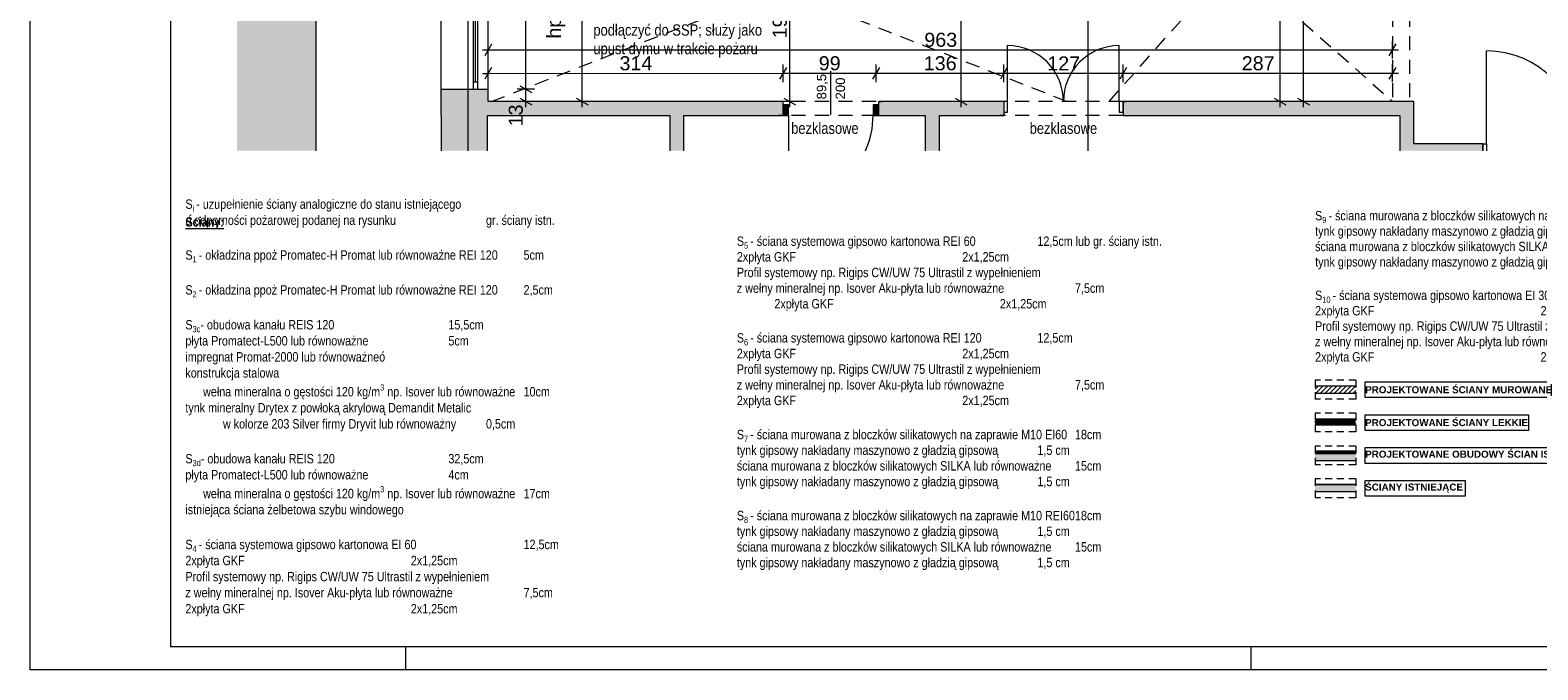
# Paper-space layout 'A-32 RZUT - PIĘTRO 2' of a CAD drawing. Header units: millimetres. Extents: x 0 to 800, y 0 to 550.
# Tile 1 of 17: x 0 to 321, y 0 to 136. Entities that reach past the tile are written whole.
import ezdxf
from ezdxf.xclip import XClip

# ---------------------------------------------------------------- set-up
doc = ezdxf.new("R2010")
doc.units = ezdxf.units.MM
doc.header["$MEASUREMENT"] = 0
doc.header["$XCLIPFRAME"] = 0
for name, pattern in [('DASHDOTX2', [1000, 500, -250, 0, -250]), ('Przer. długie kreski', [2.5, 1.5, -1]), ('PRZERYWANA_DU_A', [550, 350, -200])]:
    doc.linetypes.add(name, pattern=pattern)
for name, color, linetype, lineweight in [('0_Nr_pióra__1', 7, 'Continuous', 20), ('0_Nr_pióra__2', 8, 'Continuous', 13), ('A_Arkusz_Nr_pióra__1', 7, 'Continuous', 20), ('A_wymiary_Nr_pióra__1', 7, 'Continuous', 20), ('A_wymiary_Nr_pióra__2', 8, 'Continuous', 13), ('A_ściany proj_Nr_pióra__1', 7, 'Continuous', 20), ('A_ściany_Nr_pióra__1', 7, 'Continuous', 20), ('A_ściany_Nr_pióra__3', 252, 'Continuous', 13), ('AR ZAMUROWANIA_Nr_pióra__1', 7, 'Continuous', 20), ('AR ŚCIANY PROJEKTOWANE_Nr_pióra__1', 7, 'Continuous', 20), ('AR ŚCIANY PROJEKTOWANE_Nr_pióra__2', 8, 'Continuous', 13), ('Drzwi Archicad_Nr_pióra__1', 7, 'Continuous', 20), ('Okna Archicada_Nr_pióra__3', 252, 'Continuous', 13), ('Znaczniki drzwi Archicada_Nr_pióra__3', 252, 'Continuous', 13)]:
    doc.layers.add(name, color=color, linetype=linetype, lineweight=lineweight)
for name, color, linetype, lineweight, true_color in [('A_Arkusz_Nr_pióra__237', 7, 'Continuous', 5, 0x343434), ('A_opis_Nr_pióra__8', 7, 'Continuous', 13, 0x4c4c4c), ('A_osie_Nr_pióra__16', 7, 'Continuous', 5, 0x0f0f0f), ('A_ppoż_Nr_pióra__8', 7, 'Continuous', 13, 0x4c4c4c), ('A_sufit_Nr_pióra__4', 7, 'Continuous', 18, 0x4b4b4b), ('A_ściany proj_Nr_pióra__10', 7, 'Continuous', 13, 0x4b4b4b), ('A_ściany_Nr_pióra__10', 7, 'Continuous', 13, 0x4b4b4b)]:
    doc.layers.add(name, color=color, linetype=linetype, lineweight=lineweight, true_color=true_color)
for name, color, linetype in [('A_podrys', 7, 'Continuous'), ('A_ściany', 7, 'Continuous'), ('Drzwi Archicad', 7, 'Continuous')]:
    doc.layers.add(name, color=color, linetype=linetype)
doc.styles.add('STYL_AUTOMATYCZNY_1', font='arial.ttf')
doc.styles.add('STYL_AUTOMATYCZNY_2', font='ARIALN.TTF')
doc.styles.add('STYL_AUTOMATYCZNY_3', font='arial.ttf')
doc.styles.add('STYL_AUTOMATYCZNY_5', font='arial.ttf')
doc.styles.add('STYL_AUTOMATYCZNY_6', font='ARIALN.TTF')
pattern_1 = [(0, (0, 0), (0, 1), [0, -1])]
pattern_2 = [(45, (0, 0), (-57.025, 57.025), []), (45, (57.025, 0), (-57.025, 57.025), [40.323, -20.161])]

# ---------------------------------------------------------------- blocks, each defined once
blk = doc.blocks.new('Rysunek_1_1', base_point=(-3193.41, -647.6))
at = {"linetype": 'Continuous', "lineweight": 0, "true_color": 0x484848}
blk.add_hatch(color=251, dxfattribs=at).paths.add_polyline_path([(44.07, 110.55), (60.84, 110.55), (60.84, 528.17), (44.07, 528.17)])
at = {"layer": 'A_ściany', "linetype": 'Continuous', "lineweight": 0, "true_color": 0x000000}
for points in [[(97.53, 123.67), (87.44, 123.67), (87.44, 118.03), (97.53, 121.03)], [(97.53, 121.03), (87.44, 118.03), (160.29, 118.03), (160.29, 121.03)], [(180.67, 118.03), (207.29, 118.03), (207.29, 121.03), (180.67, 121.03)], [(232.69, 121.03), (232.69, 118.03), (294.6, 118.03), (294.6, 121.03)], [(97.38, 118.03), (87.52, 118.03), (87.52, 110.55), (97.38, 110.55)], [(139.18, 118.03), (136.18, 118.03), (136.18, 110.55), (139.18, 110.55)], [(193.59, 118.03), (190.59, 118.03), (190.59, 110.55), (193.59, 110.55)], [(291.6, 110.55), (294.6, 110.55), (294.6, 118.03), (291.6, 118.03)], [(294.6, 112.03), (294.6, 110.55), (309.29, 110.55), (309.29, 112.03)]]:
    blk.add_hatch(color=18, dxfattribs=at).paths.add_polyline_path(points)
at = {"layer": 'Drzwi Archicad', "linetype": 'Continuous', "lineweight": 0, "true_color": 0xfdfdfd}
for points in [[(160.29, 118.03), (161.49, 118.03), (161.49, 120.33), (160.29, 120.33)], [(180.67, 120.33), (179.47, 120.33), (179.47, 118.03), (180.67, 118.03)]]:
    blk.add_hatch(color=7, dxfattribs=at).paths.add_polyline_path(points)
at = {"layer": '0_Nr_pióra__2', "color": 8, "linetype": 'PRZERYWANA_DU_A', "lineweight": 13, "ltscale": 2, "flags": 128}
blk.add_lwpolyline([(60.84, 528.17), (60.84, 110.55)], dxfattribs=at)
at = {"layer": 'A_osie_Nr_pióra__16', "color": 250, "linetype": 'DASHDOTX2', "lineweight": 5, "ltscale": 2, "true_color": 0x0f0f0f}
for p, q in [((93.18, 374.19), (93.18, 110.55)), ((225.18, 374.19), (225.18, 110.55))]:
    blk.add_line(p, q, dxfattribs=at)
at = {"layer": 'A_sufit_Nr_pióra__4', "color": 251, "linetype": 'Przer. długie kreski', "lineweight": 18, "ltscale": 2, "true_color": 0x4b4b4b}
for p, q in [((229.71, 174.41), (290.09, 121.03)), ((229.71, 121.03), (277.11, 174.38)), ((98.23, 121.03), (220.73, 168.95)), ((220.73, 121.03), (101.53, 167.57))]:
    blk.add_line(p, q, dxfattribs=at)
at = {"layer": 'A_wymiary_Nr_pióra__1', "color": 7, "linetype": 'Continuous', "lineweight": 20, "ltscale": 2}
for p, q in [((98.25, 133.27), (96.81, 130.77)), ((289.37, 130.78), (290.81, 133.28)), ((98.25, 128.27), (96.81, 125.77)), ((161.01, 128.28), (159.57, 125.78)), ((180.81, 128.28), (179.37, 125.78)), ((208.01, 128.28), (206.57, 125.78)), ((233.41, 128.28), (231.97, 125.78)), ((289.37, 125.78), (290.81, 128.28)), ((104.28, 124.39), (106.78, 122.94)), ((104.28, 121.75), (106.78, 120.3)), ((116.28, 121.75), (118.78, 120.3)), ((160.48, 121.75), (162.98, 120.3)), ((196.94, 121.75), (199.44, 120.3)), ((264.86, 121.75), (267.36, 120.3)), ((269.86, 121.75), (272.36, 120.3))]:
    blk.add_line(p, q, dxfattribs=at)
at = {"layer": 'A_wymiary_Nr_pióra__2', "color": 8, "linetype": 'Continuous', "lineweight": 13, "ltscale": 2}
for p, q in [((266.11, 121.03), (266.11, 174.38)), ((117.53, 121.03), (117.53, 167.57)), ((198.19, 121.03), (198.19, 166.77)), ((161.73, 121.03), (161.73, 160.87)), ((105.53, 123.67), (105.53, 158.87)), ((271.11, 121.03), (271.11, 159.93)), ((96.31, 132.02), (97.53, 132.02)), ((97.53, 130.15), (97.53, 133.9)), ((97.53, 132.02), (290.09, 132.03)), ((290.09, 130.15), (290.09, 133.9)), ((290.09, 132.03), (291.31, 132.03)), ((97.53, 125.15), (97.53, 128.9)), ((160.29, 125.15), (160.29, 128.9)), ((180.09, 125.15), (180.09, 128.9)), ((207.29, 125.15), (207.29, 128.9)), ((232.69, 125.15), (232.69, 128.9)), ((290.09, 125.15), (290.09, 128.9)), ((96.31, 127.02), (97.53, 127.02)), ((97.53, 127.02), (160.29, 127.03)), ((160.29, 127.03), (180.09, 127.03)), ((180.09, 127.03), (207.29, 127.03)), ((207.29, 127.03), (232.69, 127.03)), ((232.69, 127.03), (290.09, 127.03)), ((290.09, 127.03), (291.31, 127.03)), ((107.41, 123.67), (103.66, 123.67)), ((105.53, 121.03), (105.53, 123.67)), ((107.41, 121.03), (103.66, 121.03)), ((105.53, 119.8), (105.53, 121.03)), ((119.41, 121.03), (115.66, 121.03)), ((117.53, 119.8), (117.53, 121.03)), ((163.61, 121.03), (159.86, 121.03)), ((161.73, 119.8), (161.73, 121.03)), ((200.07, 121.03), (196.32, 121.03)), ((198.19, 119.8), (198.19, 121.03)), ((267.99, 121.03), (264.24, 121.03)), ((266.11, 119.8), (266.11, 121.03)), ((272.99, 121.03), (269.24, 121.03)), ((271.11, 119.8), (271.11, 121.03))]:
    blk.add_line(p, q, dxfattribs=at)
at = {"layer": 'A_ściany_Nr_pióra__1', "color": 7, "linetype": 'Continuous', "lineweight": 20, "ltscale": 2}
for p, q in [((87.44, 123.67), (97.53, 123.67)), ((160.29, 121.03), (159.55, 121.03)), ((160.29, 120.33), (160.29, 121.03)), ((160.29, 118.03), (160.29, 120.33)), ((180.67, 121.03), (181.41, 121.03)), ((180.67, 120.33), (180.67, 121.03)), ((180.67, 118.03), (180.67, 120.33)), ((207.29, 121.03), (206.55, 121.03)), ((207.29, 121.03), (207.29, 118.73)), ((232.69, 121.03), (233.43, 121.03)), ((232.69, 121.03), (232.69, 118.73)), ((160.29, 118.03), (159.35, 118.03)), ((180.67, 118.03), (181.61, 118.03)), ((207.29, 118.03), (206.55, 118.03)), ((207.29, 118.73), (207.29, 118.03)), ((232.69, 118.73), (232.69, 118.03)), ((232.69, 118.03), (233.43, 118.03)), ((309.29, 112.03), (308.55, 112.03)), ((309.29, 112.03), (309.29, 110.55))]:
    blk.add_line(p, q, dxfattribs=at)
at = {"layer": 'A_ściany_Nr_pióra__1', "color": 7, "linetype": 'Continuous', "lineweight": 20, "ltscale": 2, "flags": 128}
for points in [[(87.44, 123.67), (87.44, 118.03)], [(97.53, 121.03), (97.53, 123.67)], [(160.29, 121.03), (97.53, 121.03)], [(207.29, 121.03), (180.67, 121.03)], [(294.6, 121.03), (232.69, 121.03)], [(294.6, 118.03), (294.6, 121.03)], [(87.44, 118.03), (87.52, 118.03)], [(87.52, 118.03), (87.52, 110.55)], [(97.38, 118.03), (136.18, 118.03)], [(97.38, 110.55), (97.38, 118.03)], [(136.18, 118.03), (136.18, 110.55)], [(139.18, 118.03), (160.29, 118.03)], [(139.18, 110.55), (139.18, 118.03)], [(180.67, 118.03), (190.59, 118.03)], [(190.59, 118.03), (190.59, 110.55)], [(193.59, 118.03), (207.29, 118.03)], [(193.59, 110.55), (193.59, 118.03)], [(232.69, 118.03), (291.6, 118.03)], [(291.6, 118.03), (291.6, 110.55)], [(294.6, 112.03), (294.6, 118.03)], [(309.29, 112.03), (294.6, 112.03)]]:
    blk.add_lwpolyline(points, dxfattribs=at)
at = {"layer": 'A_ściany_Nr_pióra__10', "color": 251, "linetype": 'Przer. długie kreski', "lineweight": 13, "ltscale": 2, "true_color": 0x4b4b4b}
for p, q in [((290.09, 159.93), (290.09, 121.03)), ((293.69, 159.93), (293.69, 121.03)), ((180.09, 121.03), (160.29, 121.03)), ((232.69, 121.03), (207.29, 121.03)), ((180.09, 118.03), (160.29, 118.03)), ((232.69, 118.03), (207.29, 118.03))]:
    blk.add_line(p, q, dxfattribs=at)
at = {"layer": 'A_ściany_Nr_pióra__3', "color": 252, "linetype": 'Continuous', "lineweight": 13, "ltscale": 2}
for p, q in [((87.44, 158.87), (87.44, 123.67)), ((97.53, 123.67), (97.53, 158.87))]:
    blk.add_line(p, q, dxfattribs=at)
at = {"layer": 'Drzwi Archicad_Nr_pióra__1', "color": 7, "linetype": 'Continuous', "lineweight": 20, "ltscale": 2}
for p, q in [((208.09, 121.03), (208.09, 132.93)), ((231.89, 121.03), (231.89, 132.93)), ((310.09, 112.03), (310.09, 131.79)), ((160.29, 121.03), (159.55, 121.03)), ((160.29, 121.03), (159.55, 121.03)), ((160.29, 120.33), (160.29, 121.03)), ((160.29, 120.33), (160.29, 121.03)), ((161.49, 120.33), (160.29, 120.33)), ((160.29, 120.33), (160.29, 118.03)), ((160.29, 118.03), (160.29, 120.33)), ((160.29, 118.03), (160.29, 120.33)), ((161.49, 118.03), (161.49, 120.33)), ((180.67, 120.33), (179.47, 120.33)), ((179.47, 120.33), (179.47, 118.03)), ((180.67, 120.33), (180.67, 121.03)), ((180.67, 120.33), (180.67, 121.03)), ((180.67, 121.03), (181.41, 121.03)), ((180.67, 121.03), (181.41, 121.03)), ((180.67, 118.03), (180.67, 120.33)), ((180.67, 118.03), (180.67, 120.33)), ((180.67, 118.03), (180.67, 120.33)), ((207.29, 121.03), (206.55, 121.03)), ((207.29, 121.03), (206.55, 121.03)), ((208.09, 121.03), (207.29, 121.03)), ((207.29, 121.03), (207.29, 118.73)), ((207.29, 121.03), (207.29, 118.73)), ((207.29, 121.03), (207.29, 118.73)), ((208.09, 118.73), (208.09, 121.03)), ((232.69, 121.03), (231.89, 121.03)), ((231.89, 121.03), (231.89, 118.73)), ((232.69, 118.73), (232.69, 121.03)), ((232.69, 121.03), (232.69, 118.73)), ((232.69, 121.03), (232.69, 118.73)), ((232.69, 121.03), (233.43, 121.03)), ((232.69, 121.03), (233.43, 121.03)), ((160.29, 118.03), (159.35, 118.03)), ((160.29, 118.03), (159.35, 118.03)), ((160.29, 118.03), (161.49, 118.03)), ((161.49, 118.03), (161.49, 110.55)), ((179.47, 118.03), (180.67, 118.03)), ((180.67, 118.03), (181.61, 118.03)), ((180.67, 118.03), (181.61, 118.03)), ((207.29, 118.03), (206.55, 118.03)), ((207.29, 118.03), (206.55, 118.03)), ((207.29, 118.73), (208.09, 118.73)), ((207.29, 118.73), (207.29, 118.03)), ((207.29, 118.73), (207.29, 118.03)), ((231.89, 118.73), (232.69, 118.73)), ((232.69, 118.73), (232.69, 118.03)), ((232.69, 118.73), (232.69, 118.03)), ((232.69, 118.03), (233.43, 118.03)), ((232.69, 118.03), (233.43, 118.03)), ((309.29, 112.03), (308.55, 112.03)), ((309.29, 112.03), (308.55, 112.03)), ((309.29, 112.03), (310.09, 112.03)), ((309.29, 110.55), (309.29, 112.03)), ((309.29, 112.03), (309.29, 110.55)), ((309.29, 112.03), (309.29, 110.55)), ((310.09, 112.03), (310.09, 110.55))]:
    blk.add_line(p, q, dxfattribs=at)
for centre, radius, start, end in [((208.09, 121.03), 11.9, 0, 90), ((231.89, 121.03), 11.9, 90, 180), ((310.09, 112.03), 19.76, 0, 90), ((161.49, 118.03), 17.98, 335.4249, 0)]:
    blk.add_arc(centre, radius, start, end, dxfattribs=at)
at = {"layer": 'Okna Archicada_Nr_pióra__3', "color": 252, "linetype": 'Continuous', "lineweight": 13, "ltscale": 2}
for p, q in [((94.33, 158.87), (94.33, 123.67)), ((94.83, 125.17), (94.83, 157.37)), ((95.33, 123.67), (95.33, 158.87)), ((95.33, 125.17), (94.33, 125.17)), ((94.33, 123.67), (95.33, 123.67))]:
    blk.add_line(p, q, dxfattribs=at)
at = {"layer": 'Znaczniki drzwi Archicada_Nr_pióra__3', "color": 252, "linetype": 'Continuous', "lineweight": 13, "ltscale": 2}
blk.add_line((170.48, 118.16), (170.48, 127.5), dxfattribs=at)
at = {"layer": 'A_opis_Nr_pióra__8', "color": 251, "linetype": 'Continuous', "lineweight": 13, "true_color": 0x4c4c4c, "insert": (119.92, 135.89), "char_height": 2.4, "width": 36.3149, "attachment_point": 4, "line_spacing_factor": 0.987309, "style": 'STYL_AUTOMATYCZNY_2'}
blk.add_mtext('\\A1;{\\pql;\\fArial Narrow|b0|i0|c238|p0;\\W1.000000;okno wyposażyć w siłowniki i podłączyć do SSP; służy jako upust dymu w trakcie pożaru}', dxfattribs=at)
at = {"layer": 'A_ppoż_Nr_pióra__8', "color": 251, "linetype": 'Continuous', "lineweight": 13, "true_color": 0x4c4c4c, "char_height": 2.4, "attachment_point": 5, "style": 'STYL_AUTOMATYCZNY_2'}
for insert in [(169.21, 115.32), (219.99, 115.32)]:
    blk.add_mtext('\\A1;{\\pqc;\\fArial Narrow|b0|i0|c238|p0;\\W1.000000;bezklasowe}', dxfattribs=dict(at, insert=insert))
at = {"layer": 'A_wymiary_Nr_pióra__1', "color": 7, "linetype": 'Continuous', "lineweight": 20, "insert": (110.02, 140.31), "char_height": 3, "attachment_point": 2, "rotation": 90, "style": 'STYL_AUTOMATYCZNY_5'}
blk.add_mtext('\\A1;{\\pqc;\\fArial|b0|i0|c238|p0;\\W1.000000;hp=45}', dxfattribs=at)
at = {"layer": 'A_wymiary_Nr_pióra__1', "color": 7, "linetype": 'Continuous', "lineweight": 20, "char_height": 3, "attachment_point": 7, "style": 'STYL_AUTOMATYCZNY_5'}
for s, insert, width, rotation in [('\\A1;{\\pql;\\fArial|b0|i0|c238|p0;\\W1.000000;199}', (161.13, 134.47), 6.8645, 90), ('\\A1;{\\pql;\\fArial|b0|i0|c238|p0;\\W1.000000;963}', (190.38, 132.63), 6.8645, 0.0003), ('\\A1;{\\pql;\\fArial|b0|i0|c238|p0;\\W1.000000;314}', (125.48, 127.63), 6.8645, 0.0003), ('\\A1;{\\pql;\\fArial|b0|i0|c238|p0;\\W1.000000;99}', (167.9, 127.63), 4.5763, 0.0003), ('\\A1;{\\pql;\\fArial|b0|i0|c238|p0;\\W1.000000;136}', (190.26, 127.63), 6.8645, 0.0003), ('\\A1;{\\pql;\\fArial|b0|i0|c238|p0;\\W1.000000;127}', (216.56, 127.63), 6.8645, 0.0003), ('\\A1;{\\pql;\\fArial|b0|i0|c238|p0;\\W1.000000;287}', (257.96, 127.63), 6.8645, 0.0003), ('\\A1;{\\pql;\\fArial|b0|i0|c238|p0;\\W1.000000;13}', (104.93, 115.73), 4.5763, 90)]:
    blk.add_mtext(s, dxfattribs=dict(at, insert=insert, width=width, rotation=rotation))
at = {"layer": 'Znaczniki drzwi Archicada_Nr_pióra__3', "color": 252, "linetype": 'Continuous', "lineweight": 13, "char_height": 2, "attachment_point": 7, "rotation": 90, "style": 'STYL_AUTOMATYCZNY_1'}
for s, insert in [('\\A1;{\\pql;\\pt2;\\fArial|b0|i0|c238|p0;\\W1.000000;89,5}', (169.87, 121.47)), ('\\A1;{\\pql;\\pt2;\\fArial|b0|i0|c238|p0;\\W1.000000;200}', (173.52, 121.47))]:
    blk.add_mtext(s, dxfattribs=dict(at, insert=insert))

psp = doc.layouts.new('A-32 RZUT - PIĘTRO 2')

# ---------------------------------------------------------------- hatches: boundary and pattern name
at = {"layer": 'A_ściany proj_Nr_pióra__1', "linetype": 'Continuous', "lineweight": 20}
h = psp.add_hatch(dxfattribs=at)
h.set_pattern_fill('bloczki_ceramiczne', style=0, pattern_type=2)
h.set_pattern_definition([(45, (0, 0), (-0.4949747, 0.4949747), [])])
h.paths.add_polyline_path([(282.23, 60.43), (273.58, 60.43), (273.58, 58.93), (282.23, 58.93)])
at = {"layer": 'A_ściany proj_Nr_pióra__10', "linetype": 'Continuous', "lineweight": 13}
h = psp.add_hatch(dxfattribs=at)
h.set_pattern_fill('FP_65', color=1, style=0, pattern_type=2)
h.set_pattern_definition(pattern_2)
h.paths.add_polyline_path([(282.23, 46.57), (273.58, 46.57), (273.58, 46.32), (282.23, 46.32)])
h = psp.add_hatch(dxfattribs=at)
h.set_pattern_fill('FP_65', color=1, style=0, pattern_type=2)
h.set_pattern_definition(pattern_2)
h.paths.add_polyline_path([(273.58, 46.07), (282.23, 46.07), (282.23, 46.32), (273.58, 46.32)])
at = {"layer": 'A_ściany_Nr_pióra__1', "linetype": 'Continuous', "lineweight": 0, "true_color": 0x000000}
for points in [[(273.58, 44.57), (282.23, 44.57), (282.23, 46.07), (273.58, 46.07)], [(273.58, 38), (282.23, 38), (282.23, 39.5), (273.58, 39.5)]]:
    psp.add_hatch(color=18, dxfattribs=at).paths.add_polyline_path(points)
at = {"layer": 'AR ŚCIANY PROJEKTOWANE_Nr_pióra__2', "linetype": 'Continuous', "lineweight": 13}
h = psp.add_hatch(dxfattribs=at)
h.set_pattern_fill('gypsum', color=8, style=0, pattern_type=2)
h.set_pattern_definition(pattern_1)
h.paths.add_polyline_path([(282.23, 53.39), (273.58, 53.39), (273.58, 53.26), (282.23, 53.26)])
h = psp.add_hatch(dxfattribs=at)
h.set_pattern_fill('gypsum', color=8, style=0, pattern_type=2)
h.set_pattern_definition(pattern_1)
h.paths.add_polyline_path([(282.23, 53.26), (273.58, 53.26), (273.58, 53.14), (282.23, 53.14)])
h = psp.add_hatch(dxfattribs=at)
h.set_pattern_fill('batt_insulation', color=8, style=0, pattern_type=2)
h.set_pattern_definition([(60, (0, 0), (-0.25980762, 0.15), []), (120, (0, 0), (0.25980762, 0.15), [])])
h.paths.add_polyline_path([(282.23, 53.14), (273.58, 53.14), (273.58, 52.39), (282.23, 52.39)])
h = psp.add_hatch(dxfattribs=at)
h.set_pattern_fill('gypsum', color=8, style=0, pattern_type=2)
h.set_pattern_definition(pattern_1)
h.paths.add_polyline_path([(273.58, 52.26), (282.23, 52.26), (282.23, 52.39), (273.58, 52.39)])
h = psp.add_hatch(dxfattribs=at)
h.set_pattern_fill('gypsum', color=8, style=0, pattern_type=2)
h.set_pattern_definition(pattern_1)
h.paths.add_polyline_path([(273.58, 52.14), (282.23, 52.14), (282.23, 52.26), (273.58, 52.26)])

# ---------------------------------------------------------------- linework, layer by layer
at = {"layer": 'A_Arkusz_Nr_pióra__1', "color": 7, "linetype": 'Continuous', "lineweight": 20}
for p in [(29.9, 545.1), (795.1, 4.9)]:
    psp.add_line(p, (29.9, 4.9), dxfattribs=at)
at = {"layer": 'A_Arkusz_Nr_pióra__1', "color": 7, "linetype": 'Continuous', "lineweight": 20, "flags": 128}
psp.add_lwpolyline([(0, 550), (800, 550), (800, 0), (0, 0)], close=True, dxfattribs=at)
at = {"layer": 'A_Arkusz_Nr_pióra__237', "color": 250, "linetype": 'Continuous', "lineweight": 5, "true_color": 0x343434}
for p, q in [((80, 0), (80, 4.9)), ((260, 0), (260, 4.9))]:
    psp.add_line(p, q, dxfattribs=at)
at = {"layer": 'A_ściany proj_Nr_pióra__1', "color": 7, "linetype": 'Continuous', "lineweight": 20, "flags": 128}
for points in [[(282.23, 60.43), (273.58, 60.43)], [(273.58, 58.93), (282.23, 58.93)], [(282.23, 46.57), (273.58, 46.57)], [(273.58, 46.07), (282.23, 46.07)], [(273.58, 39.5), (282.23, 39.5)]]:
    psp.add_lwpolyline(points, dxfattribs=at)
at = {"layer": 'A_ściany proj_Nr_pióra__10', "color": 1, "linetype": 'Continuous', "lineweight": 13}
for p, q in [((282.23, 46.32), (273.58, 46.32)), ((273.58, 46.32), (282.23, 46.32))]:
    psp.add_line(p, q, dxfattribs=at)
at = {"layer": 'A_ściany_Nr_pióra__1', "color": 7, "linetype": 'Continuous', "lineweight": 20, "flags": 128}
for points in [[(282.23, 46.07), (273.58, 46.07)], [(273.58, 44.57), (282.23, 44.57)], [(282.23, 39.5), (273.58, 39.5)], [(273.58, 38), (282.23, 38)]]:
    psp.add_lwpolyline(points, dxfattribs=at)
at = {"layer": 'AR ZAMUROWANIA_Nr_pióra__1', "color": 7, "linetype": 'Continuous', "lineweight": 20, "flags": 128}
for points in [[(284.23, 61.32), (323.84, 61.32), (323.84, 57.96), (284.23, 57.96)], [(284.23, 54.32), (318.99, 54.32), (318.99, 50.96), (284.23, 50.96)], [(284.23, 47.32), (336.64, 47.32), (336.64, 43.96), (284.23, 43.96)], [(284.23, 40.32), (305.53, 40.32), (305.53, 36.96), (284.23, 36.96)]]:
    psp.add_lwpolyline(points, close=True, dxfattribs=at)
at = {"layer": 'AR ŚCIANY PROJEKTOWANE_Nr_pióra__1', "color": 7, "linetype": 'Continuous', "lineweight": 20, "flags": 128}
for points in [[(282.23, 53.39), (273.58, 53.39)], [(273.58, 52.14), (282.23, 52.14)]]:
    psp.add_lwpolyline(points, dxfattribs=at)
at = {"layer": 'AR ŚCIANY PROJEKTOWANE_Nr_pióra__2', "color": 8, "linetype": 'Przer. długie kreski', "lineweight": 13}
for p, q in [((282.23, 61.66), (273.58, 61.66)), ((273.58, 61.66), (273.58, 57.66)), ((282.23, 61.66), (282.23, 57.66)), ((282.23, 57.66), (273.58, 57.66)), ((273.58, 54.66), (273.58, 50.66)), ((282.23, 54.66), (273.58, 54.66)), ((282.23, 54.66), (282.23, 50.66)), ((282.23, 50.66), (273.58, 50.66)), ((282.23, 47.66), (273.58, 47.66)), ((273.58, 47.66), (273.58, 43.66)), ((282.23, 47.66), (282.23, 43.66)), ((282.23, 43.66), (273.58, 43.66)), ((282.23, 40.66), (273.58, 40.66)), ((273.58, 40.66), (273.58, 36.66)), ((282.23, 40.66), (282.23, 36.66)), ((282.23, 36.66), (273.58, 36.66))]:
    psp.add_line(p, q, dxfattribs=at)
at = {"layer": 'AR ŚCIANY PROJEKTOWANE_Nr_pióra__2', "color": 8, "linetype": 'Continuous', "lineweight": 13}
for p, q in [((282.23, 53.26), (273.58, 53.26)), ((282.23, 53.14), (273.58, 53.14)), ((273.58, 52.39), (282.23, 52.39)), ((273.58, 52.26), (282.23, 52.26))]:
    psp.add_line(p, q, dxfattribs=at)

# ---------------------------------------------------------------- block references
at = {"layer": 'A_podrys', "color": 37, "linetype": 'Continuous', "lineweight": 5, "true_color": 0x656532}
ref = psp.add_blockref('Rysunek_1_1', (-3193.41, -647.6), dxfattribs=at)
XClip(ref).set_block_clipping_path([(44.069637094, 110.5468323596), (544.9695795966, 528.1668323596)])

# ---------------------------------------------------------------- texts
at = {"layer": '0_Nr_pióra__1', "color": 7, "linetype": 'Continuous', "lineweight": 20, "char_height": 2, "attachment_point": 7, "style": 'STYL_AUTOMATYCZNY_2'}
for s, insert, line_spacing_factor in [('\\A1;{\\pql;\\fArial Narrow|b0|i0|c238|p0;\\W1.000000;S\\fArial Narrow|b0|i0|c238|p0;\\W1.000000;\\A1{\\H.66x;\\S ^ i ;}\\fArial Narrow|b0|i0|c238|p0;\\W1.000000;- uzupełnienie ściany analogiczne do stanu istniejącego \\P\\pql;\\fArial Narrow|b0|i0|c238|p0;\\W1.000000;o odporności pożarowej podanej na rysunku^I^I^Igr. ściany istn.\\P\\pql;\\fArial Narrow|b0|i0|c238|p0;\\W1.000000;\\P\\pql;\\fArial Narrow|b0|i0|c238|p0;\\W1.000000;S\\fArial Narrow|b0|i0|c238|p0;\\W1.000000;\\A1{\\H.66x;\\S ^ 1 ;}\\fArial Narrow|b0|i0|c238|p0;\\W1.000000;- okładzina ppoż Promatec-H Promat lub równoważne REI 120^I5cm  \\P\\pql;\\fArial Narrow|b0|i0|c238|p0;\\W1.000000;\\P\\pql;\\fArial Narrow|b0|i0|c238|p0;\\W1.000000;S\\fArial Narrow|b0|i0|c238|p0;\\W1.000000;\\A1{\\H.66x;\\S ^ 2 ;}\\fArial Narrow|b0|i0|c238|p0;\\W1.000000;- okładzina ppoż Promatec-H Promat lub równoważne REI 120^I2,5cm  \\P\\pql;\\pt2.49905;\\fArial Narrow|b0|i0|c238|p0;\\W1.000000;^I^I^I\\P\\pql;\\pt2.49905;\\fArial Narrow|b0|i0|c238|p0;\\W1.000000;S\\fArial Narrow|b0|i0|c238|p0;\\W1.000000;\\A1{\\H.66x;\\S ^ 3c;}\\fArial Narrow|b0|i0|c238|p0;\\W1.000000;- obudowa kanału REIS 120^I^I^I^I15,5cm\\P\\pql;\\pt2.49905;\\fArial Narrow|b0|i0|c238|p0;\\W1.000000;płyta Promatect-L500 lub równoważne^I^I^I5cm\\P\\pql;\\pt2.49905;\\fArial Narrow|b0|i0|c238|p0;\\W1.000000;impregnat Promat-2000 lub równoważneó\\P\\pql;\\pt2.49905;\\fArial Narrow|b0|i0|c238|p0;\\W1.000000;konstrukcja stalowa\\P\\pql;\\pt2.49905;\\fArial Narrow|b0|i0|c238|p0;\\W1.000000;^I  wełna mineralna o gęstości 120 kg/m\\fArial Narrow|b0|i0|c238|p0;\\W1.000000;\\A1{\\H.66x;\\S3^  ;}\\fArial Narrow|b0|i0|c238|p0;\\W1.000000; np. Isover lub równoważne^I10cm\\P\\pql;\\pt2.49905;\\fArial Narrow|b0|i0|c238|p0;\\W1.000000;tynk mineralny Drytex z powłoką akrylową Demandit Metalic \\P\\pql;\\pt2.49905;\\fArial Narrow|b0|i0|c238|p0;\\W1.000000;^I^Iw kolorze 203 Silver firmy Dryvit lub równoważny ^I0,5cm\\P\\pql;\\pt2.49905;\\fArial Narrow|b0|i0|c238|p0;\\W1.000000;\\P\\pql;\\pt2.49905;\\fArial Narrow|b0|i0|c238|p0;\\W1.000000;S\\fArial Narrow|b0|i0|c238|p0;\\W1.000000;\\A1{\\H.66x;\\S ^ 3d;}\\fArial Narrow|b0|i0|c238|p0;\\W1.000000;- obudowa kanału REIS 120^I^I^I^I32,5cm\\P\\pql;\\pt2.49905;\\fArial Narrow|b0|i0|c238|p0;\\W1.000000;płyta Promatect-L500 lub równoważne^I^I^I4cm\\P\\pql;\\pt2.49905;\\fArial Narrow|b0|i0|c238|p0;\\W1.000000;^I  wełna mineralna o gęstości 120 kg/m\\fArial Narrow|b0|i0|c238|p0;\\W1.000000;\\A1{\\H.66x;\\S3^  ;}\\fArial Narrow|b0|i0|c238|p0;\\W1.000000; np. Isover lub równoważne^I17cm\\P\\pql;\\pt2.49905;\\fArial Narrow|b0|i0|c238|p0;\\W1.000000;istniejąca ściana żelbetowa szybu windowego\\P\\pql;\\pt2.49905;\\fArial Narrow|b0|i0|c238|p0;\\W1.000000;\\P\\pql;\\pt2.49905;\\fArial Narrow|b0|i0|c238|p0;\\W1.000000;S\\fArial Narrow|b0|i0|c238|p0;\\W1.000000;\\A1{\\H.66x;\\S ^ 4 ;}\\fArial Narrow|b0|i0|c238|p0;\\W1.000000;- ściana systemowa gipsowo kartonowa EI 60^I^I^I12,5cm\\P\\pql;\\pt2.49905;\\fArial Narrow|b0|i0|c238|p0;\\W1.000000;2xpłyta GKF^I^I^I^I^I2x1,25cm\\P\\pql;\\pt2.49905;\\fArial Narrow|b0|i0|c238|p0;\\W1.000000;Profil systemowy np. Rigips CW/UW 75 Ultrastil z wypełnieniem\\P\\pql;\\pt2.49905;\\fArial Narrow|b0|i0|c238|p0;\\W1.000000;z wełny mineralnej np. Isover Aku-płyta lub równoważne^I^I7,5cm\\P\\pql;\\pt2.49905;\\fArial Narrow|b0|i0|c238|p0;\\W1.000000;2xpłyta GKF^I^I^I^I^I2x1,25cm}', (33.05, 11.42), 1.025639), ('\\A1;{\\pql;\\fArial Narrow|b0|i0|c238|p0;\\W1.000000;S\\fArial Narrow|b0|i0|c238|p0;\\W1.000000;\\A1{\\H.66x;\\S ^ 9 ;}\\fArial Narrow|b0|i0|c238|p0;\\W1.000000;- ściana murowana z bloczków silikatowych na zaprawie M10 REI120^I18cm\\P\\pql;\\fArial Narrow|b0|i0|c238|p0;\\W1.000000;tynk gipsowy nakładany maszynowo z gładzią gipsową^I^I1,5 cm\\P\\pql;\\fArial Narrow|b0|i0|c238|p0;\\W1.000000;ściana murowana z bloczków silikatowych SILKA lub równoważne^I15cm\\P\\pql;\\fArial Narrow|b0|i0|c238|p0;\\W1.000000;tynk gipsowy nakładany maszynowo z gładzią gipsową^I^I1,5 cm\\P\\pql;\\fArial Narrow|b0|i0|c238|p0;\\W1.000000;\\P\\pql;\\fArial Narrow|b0|i0|c238|p0;\\W1.000000;S\\fArial Narrow|b0|i0|c238|p0;\\W1.000000;\\A1{\\H.66x;\\S ^ 10 ;}\\fArial Narrow|b0|i0|c238|p0;\\W1.000000;- ściana systemowa gipsowo kartonowa EI 30^I^I^I12,5cm\\P\\pql;\\fArial Narrow|b0|i0|c238|p0;\\W1.000000;2xpłyta GKF^I^I^I^I^I2x1,25cm\\P\\pql;\\fArial Narrow|b0|i0|c238|p0;\\W1.000000;Profil systemowy np. Rigips CW/UW 75 Ultrastil z wypełnieniem\\P\\pql;\\fArial Narrow|b0|i0|c238|p0;\\W1.000000;z wełny mineralnej np. Isover Aku-płyta lub równoważne^I^I7,5cm\\P\\pql;\\fArial Narrow|b0|i0|c238|p0;\\W1.000000;2xpłyta GKF^I^I^I^I^I2x1,25cm}', (273.58, 65.04), 0.982744)]:
    psp.add_mtext(s, dxfattribs=dict(at, insert=insert, line_spacing_factor=line_spacing_factor))
at = {"layer": '0_Nr_pióra__1', "color": 7, "linetype": 'Continuous', "lineweight": 20, "char_height": 2}
for s, insert, attachment_point, style in [('\\A1;{\\pql;\\fArial Narrow|b0|i0|c238|p0;\\W1.000000;S\\fArial Narrow|b0|i0|c238|p0;\\W1.000000;\\A1{\\H.66x;\\S ^ 5 ;}\\fArial Narrow|b0|i0|c238|p0;\\W1.000000;- ściana systemowa gipsowo kartonowa REI 60^I^I12,5cm lub gr. ściany istn.\\P\\pql;\\fArial Narrow|b0|i0|c238|p0;\\W1.000000;2xpłyta GKF^I^I^I^I^I2x1,25cm\\P\\pql;\\fArial Narrow|b0|i0|c238|p0;\\W1.000000;Profil systemowy np. Rigips CW/UW 75 Ultrastil z wypełnieniem\\P\\pql;\\fArial Narrow|b0|i0|c238|p0;\\W1.000000;z wełny mineralnej np. Isover Aku-płyta lub równoważne^I^I7,5cm\\P\\pql;\\fArial Narrow|b0|i0|c238|p0;\\W1.000000;^I2xpłyta GKF^I^I^I^I^I2x1,25cm\\P\\pql;\\fArial Narrow|b0|i0|c238|p0;\\W1.000000;\\P\\pql;\\fArial Narrow|b0|i0|c238|p0;\\W1.000000;S\\fArial Narrow|b0|i0|c238|p0;\\W1.000000;\\A1{\\H.66x;\\S ^ 6 ;}\\fArial Narrow|b0|i0|c238|p0;\\W1.000000;- ściana systemowa gipsowo kartonowa REI 120^I^I12,5cm\\P\\pql;\\fArial Narrow|b0|i0|c238|p0;\\W1.000000;2xpłyta GKF^I^I^I^I^I2x1,25cm\\P\\pql;\\fArial Narrow|b0|i0|c238|p0;\\W1.000000;Profil systemowy np. Rigips CW/UW 75 Ultrastil z wypełnieniem\\P\\pql;\\fArial Narrow|b0|i0|c238|p0;\\W1.000000;z wełny mineralnej np. Isover Aku-płyta lub równoważne^I^I7,5cm\\P\\pql;\\fArial Narrow|b0|i0|c238|p0;\\W1.000000;2xpłyta GKF^I^I^I^I^I2x1,25cm\\P\\pql;\\fArial Narrow|b0|i0|c238|p0;\\W1.000000;\\P\\pql;\\fArial Narrow|b0|i0|c238|p0;\\W1.000000;S\\fArial Narrow|b0|i0|c238|p0;\\W1.000000;\\A1{\\H.66x;\\S ^ 7 ;}\\fArial Narrow|b0|i0|c238|p0;\\W1.000000;- ściana murowana z bloczków silikatowych na zaprawie M10 EI60^I18cm\\P\\pql;\\fArial Narrow|b0|i0|c238|p0;\\W1.000000;tynk gipsowy nakładany maszynowo z gładzią gipsową^I^I1,5 cm\\P\\pql;\\fArial Narrow|b0|i0|c238|p0;\\W1.000000;ściana murowana z bloczków silikatowych SILKA lub równoważne^I15cm\\P\\pql;\\fArial Narrow|b0|i0|c238|p0;\\W1.000000;tynk gipsowy nakładany maszynowo z gładzią gipsową^I^I1,5 cm\\P\\pql;\\fArial Narrow|b0|i0|c238|p0;\\W1.000000;\\P\\pql;\\fArial Narrow|b0|i0|c238|p0;\\W1.000000;S\\fArial Narrow|b0|i0|c238|p0;\\W1.000000;\\A1{\\H.66x;\\S ^ 8 ;}\\fArial Narrow|b0|i0|c238|p0;\\W1.000000;- ściana murowana z bloczków silikatowych na zaprawie M10 REI60^I18cm\\P\\pql;\\fArial Narrow|b0|i0|c238|p0;\\W1.000000;tynk gipsowy nakładany maszynowo z gładzią gipsową^I^I1,5 cm\\P\\pql;\\fArial Narrow|b0|i0|c238|p0;\\W1.000000;ściana murowana z bloczków silikatowych SILKA lub równoważne^I15cm\\P\\pql;\\fArial Narrow|b0|i0|c238|p0;\\W1.000000;tynk gipsowy nakładany maszynowo z gładzią gipsową^I^I1,5 cm\\P\\pql;\\fArial Narrow|b0|i0|c238|p0;\\W1.000000;}', (150.46, 21.25), 7, 'STYL_AUTOMATYCZNY_2'), ('\\A1;{\\pqc;\\fArial Narrow|b1|i0|c238|p0;\\L\\W1.000000;\\LŚciany:}', (37.15, 93.78), 8, 'STYL_AUTOMATYCZNY_6')]:
    psp.add_mtext(s, dxfattribs=dict(at, insert=insert, attachment_point=attachment_point, style=style))
at = {"layer": 'AR ZAMUROWANIA_Nr_pióra__1', "color": 7, "linetype": 'Continuous', "lineweight": 20, "char_height": 1.5, "attachment_point": 4, "style": 'STYL_AUTOMATYCZNY_3'}
for s, insert in [('\\A1;{\\pql;\\fArial|b1|i0|c238|p0;\\W1.000000;PROJEKTOWANE ŚCIANY MUROWANE}', (284.23, 59.64)), ('\\A1;{\\pql;\\fArial|b1|i0|c238|p0;\\W1.000000;PROJEKTOWANE ŚCIANY LEKKIE}', (284.23, 52.64)), ('\\A1;{\\pql;\\fArial|b1|i0|c238|p0;\\W1.000000;PROJEKTOWANE OBUDOWY ŚCIAN ISTNIEJĄCYCH}', (284.23, 45.7)), ('\\A1;{\\pql;\\fArial|b1|i0|c238|p0;\\W1.000000;ŚCIANY ISTNIEJĄCE}', (284.23, 38.7))]:
    psp.add_mtext(s, dxfattribs=dict(at, insert=insert))

doc.saveas('drawing.dxf')
